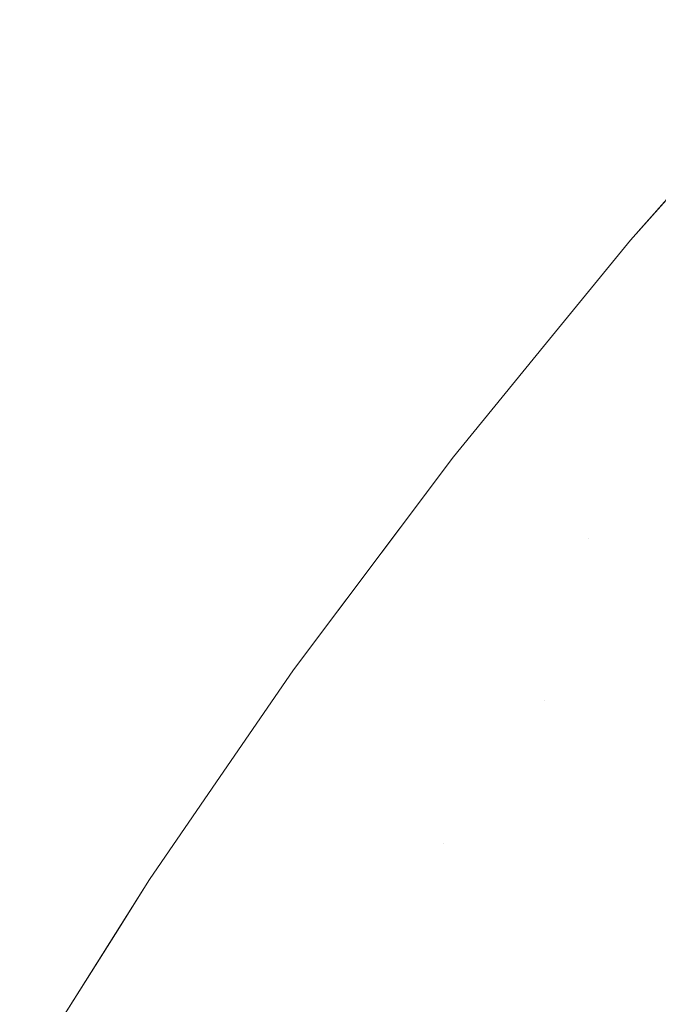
# Model space of a CAD drawing. Header units: centimetres. Extents: x -44.1 to 45.2, y 4.2 to 6.
# Tile 73 of 256: x -44.07672 to -44.06802, y 5.93505 to 5.94848. Entities that reach past the tile are written whole.
import ezdxf

# ---------------------------------------------------------------- set-up
doc = ezdxf.new("R2010")
doc.units = ezdxf.units.CM
doc.header["$LTSCALE"] = 2.54
doc.layers.add('Lucido design-1', color=7, linetype='Continuous')

# ---------------------------------------------------------------- blocks, each defined once
blk = doc.blocks.new('Gruppo-4-1')
at = {"color": 7, "linetype": 'Continuous', "lineweight": 9}
for points, invisible_edges in [([(-44.06573, 5.948478, -2276.92217), (-44.068395, 5.945472, -2276.92217), (-44.068395, 5.945472, -2276.32217), (-44.066087, 5.948076, -2276.32217)], 10), ([(-44.067877, 5.946049, -2276.923732), (-44.068395, 5.945472, -2276.92217), (-44.06573, 5.948478, -2276.92217), (-44.066076, 5.948076, -2276.923732)], 13), ([(-44.066076, 5.948076, -2276.320608), (-44.066087, 5.948076, -2276.32217), (-44.068395, 5.945472, -2276.32217), (-44.067877, 5.946049, -2276.320608)], 13), ([(-44.069577, 5.944027, -2276.320608), (-44.067877, 5.946049, -2276.320608), (-44.068395, 5.945472, -2276.32217)], 11), ([(-44.069577, 5.944027, -2276.320608), (-44.069521, 5.944011, -2276.319046), (-44.067822, 5.946033, -2276.319046), (-44.067877, 5.946049, -2276.320608)], 15), ([(-44.068395, 5.945472, -2276.92217), (-44.067877, 5.946049, -2276.923732), (-44.069577, 5.944027, -2276.923732)], 11), ([(-44.067877, 5.946049, -2276.923732), (-44.067822, 5.946033, -2276.925294), (-44.069521, 5.944011, -2276.925294), (-44.069577, 5.944027, -2276.923732)], 15), ([(-44.067732, 5.946005, -2276.317485), (-44.067822, 5.946033, -2276.319046), (-44.069521, 5.944011, -2276.319046), (-44.06943, 5.943984, -2276.317485)], 15), ([(-44.06943, 5.943984, -2276.926855), (-44.069521, 5.944011, -2276.925294), (-44.067822, 5.946033, -2276.925294), (-44.067732, 5.946005, -2276.926855)], 15), ([(-44.06943, 5.943984, -2276.317485), (-44.069301, 5.943947, -2276.315926), (-44.067605, 5.945966, -2276.315926), (-44.067732, 5.946005, -2276.317485)], 15), ([(-44.067732, 5.946005, -2276.926855), (-44.067605, 5.945966, -2276.928414), (-44.069301, 5.943947, -2276.928414), (-44.06943, 5.943984, -2276.926855)], 15), ([(-44.067441, 5.945915, -2276.314369), (-44.067605, 5.945966, -2276.315926), (-44.069301, 5.943947, -2276.315926), (-44.069136, 5.943899, -2276.314369)], 15), ([(-44.069136, 5.943899, -2276.929971), (-44.069301, 5.943947, -2276.928414), (-44.067605, 5.945966, -2276.928414), (-44.067441, 5.945915, -2276.929971)], 15), ([(-44.069136, 5.943899, -2276.314369), (-44.068935, 5.94384, -2276.312816), (-44.067242, 5.945854, -2276.312816), (-44.067441, 5.945915, -2276.314369)], 15), ([(-44.067441, 5.945915, -2276.929971), (-44.067242, 5.945854, -2276.931524), (-44.068935, 5.94384, -2276.931524), (-44.069136, 5.943899, -2276.929971)], 15), ([(-44.067007, 5.945782, -2276.311265), (-44.067242, 5.945854, -2276.312816), (-44.068935, 5.94384, -2276.312816), (-44.068697, 5.943771, -2276.311265)], 15), ([(-44.068697, 5.943771, -2276.933075), (-44.068935, 5.94384, -2276.931524), (-44.067242, 5.945854, -2276.931524), (-44.067007, 5.945782, -2276.933075)], 15), ([(-44.068697, 5.943771, -2276.311265), (-44.068423, 5.943691, -2276.309719), (-44.066736, 5.945698, -2276.309719), (-44.067007, 5.945782, -2276.311265)], 15), ([(-44.067007, 5.945782, -2276.933075), (-44.066736, 5.945698, -2276.934621), (-44.068423, 5.943691, -2276.934621), (-44.068697, 5.943771, -2276.933075)], 15), ([(-44.06643, 5.945604, -2276.308177), (-44.066736, 5.945698, -2276.309719), (-44.068423, 5.943691, -2276.309719), (-44.068113, 5.943601, -2276.308177)], 15), ([(-44.068113, 5.943601, -2276.936163), (-44.068423, 5.943691, -2276.934621), (-44.066736, 5.945698, -2276.934621), (-44.06643, 5.945604, -2276.936163)], 15), ([(-44.06643, 5.945604, -2276.308177), (-44.068113, 5.943601, -2276.308177), (-44.067768, 5.943501, -2276.30664), (-44.06694, 5.944499, -2276.30664)], 15), ([(-44.06643, 5.945604, -2276.936163), (-44.066088, 5.945499, -2276.9377), (-44.067768, 5.943501, -2276.9377), (-44.068113, 5.943601, -2276.936163)], 15), ([(-44.068395, 5.945472, -2276.32217), (-44.06958, 5.94402, -2276.32217), (-44.069577, 5.944027, -2276.320608)], 10), ([(-44.06958, 5.94402, -2276.32217), (-44.068395, 5.945472, -2276.32217), (-44.068395, 5.945472, -2276.92217), (-44.06958, 5.94402, -2276.92217)], 10), ([(-44.069577, 5.944027, -2276.923732), (-44.06958, 5.94402, -2276.92217), (-44.068395, 5.945472, -2276.92217)], 9), ([(-44.070806, 5.942517, -2276.32217), (-44.071177, 5.942011, -2276.320608), (-44.069577, 5.944027, -2276.320608)], 11), ([(-44.071177, 5.942011, -2276.320608), (-44.071121, 5.941995, -2276.319046), (-44.069521, 5.944011, -2276.319046), (-44.069577, 5.944027, -2276.320608)], 15), ([(-44.069577, 5.944027, -2276.923732), (-44.071177, 5.942011, -2276.923732), (-44.070806, 5.942517, -2276.92217)], 11), ([(-44.069577, 5.944027, -2276.923732), (-44.069521, 5.944011, -2276.925294), (-44.071121, 5.941995, -2276.925294), (-44.071177, 5.942011, -2276.923732)], 15), ([(-44.06943, 5.943984, -2276.317485), (-44.069521, 5.944011, -2276.319046), (-44.071121, 5.941995, -2276.319046), (-44.071028, 5.94197, -2276.317485)], 15), ([(-44.071028, 5.94197, -2276.926855), (-44.071121, 5.941995, -2276.925294), (-44.069521, 5.944011, -2276.925294), (-44.06943, 5.943984, -2276.926855)], 15), ([(-44.071028, 5.94197, -2276.317485), (-44.070899, 5.941934, -2276.315926), (-44.069301, 5.943947, -2276.315926), (-44.06943, 5.943984, -2276.317485)], 15), ([(-44.06943, 5.943984, -2276.926855), (-44.069301, 5.943947, -2276.928414), (-44.070899, 5.941934, -2276.928414), (-44.071028, 5.94197, -2276.926855)], 15), ([(-44.069136, 5.943899, -2276.314369), (-44.069301, 5.943947, -2276.315926), (-44.070899, 5.941934, -2276.315926), (-44.070732, 5.941888, -2276.314369)], 15), ([(-44.070732, 5.941888, -2276.929971), (-44.070899, 5.941934, -2276.928414), (-44.069301, 5.943947, -2276.928414), (-44.069136, 5.943899, -2276.929971)], 15), ([(-44.069577, 5.944027, -2276.320608), (-44.06958, 5.94402, -2276.32217), (-44.070806, 5.942517, -2276.32217)], 9), ([(-44.070806, 5.942517, -2276.92217), (-44.06958, 5.94402, -2276.92217), (-44.069577, 5.944027, -2276.923732)], 10), ([(-44.06958, 5.94402, -2276.92217), (-44.070806, 5.942517, -2276.92217), (-44.070806, 5.942517, -2276.32217), (-44.06958, 5.94402, -2276.32217)], 10), ([(-44.070732, 5.941888, -2276.314369), (-44.070528, 5.941832, -2276.312816), (-44.068935, 5.94384, -2276.312816), (-44.069136, 5.943899, -2276.314369)], 15), ([(-44.069136, 5.943899, -2276.929971), (-44.068935, 5.94384, -2276.931524), (-44.070528, 5.941832, -2276.931524), (-44.070732, 5.941888, -2276.929971)], 15), ([(-44.068697, 5.943771, -2276.311265), (-44.068935, 5.94384, -2276.312816), (-44.070528, 5.941832, -2276.312816), (-44.070288, 5.941766, -2276.311265)], 15), ([(-44.070288, 5.941766, -2276.933075), (-44.070528, 5.941832, -2276.931524), (-44.068935, 5.94384, -2276.931524), (-44.068697, 5.943771, -2276.933075)], 15), ([(-44.070288, 5.941766, -2276.311265), (-44.070011, 5.94169, -2276.309719), (-44.068423, 5.943691, -2276.309719), (-44.068697, 5.943771, -2276.311265)], 15), ([(-44.068697, 5.943771, -2276.933075), (-44.068423, 5.943691, -2276.934621), (-44.070011, 5.94169, -2276.934621), (-44.070288, 5.941766, -2276.933075)], 15), ([(-44.068113, 5.943601, -2276.308177), (-44.068423, 5.943691, -2276.309719), (-44.070011, 5.94169, -2276.309719), (-44.069698, 5.941604, -2276.308177)], 15), ([(-44.069698, 5.941604, -2276.936163), (-44.070011, 5.94169, -2276.934621), (-44.068423, 5.943691, -2276.934621), (-44.068113, 5.943601, -2276.936163)], 15), ([(-44.069698, 5.941604, -2276.308177), (-44.069349, 5.941509, -2276.30664), (-44.067768, 5.943501, -2276.30664), (-44.068113, 5.943601, -2276.308177)], 15), ([(-44.068113, 5.943601, -2276.936163), (-44.067768, 5.943501, -2276.9377), (-44.069349, 5.941509, -2276.9377), (-44.069698, 5.941604, -2276.936163)], 15), ([(-44.067387, 5.94339, -2276.305108), (-44.067768, 5.943501, -2276.30664), (-44.069349, 5.941509, -2276.30664), (-44.068964, 5.941403, -2276.305108)], 15), ([(-44.068964, 5.941403, -2276.939231), (-44.069349, 5.941509, -2276.9377), (-44.067768, 5.943501, -2276.9377), (-44.067387, 5.94339, -2276.939231)], 15), ([(-44.067387, 5.94339, -2276.305108), (-44.068964, 5.941403, -2276.305108), (-44.068543, 5.941287, -2276.303583), (-44.067769, 5.942277, -2276.303583)], 15), ([(-44.067387, 5.94339, -2276.939231), (-44.066971, 5.943269, -2276.940757), (-44.068543, 5.941287, -2276.940757), (-44.068964, 5.941403, -2276.939231)], 15), ([(-44.068088, 5.941162, -2276.942275), (-44.068543, 5.941287, -2276.940757), (-44.066971, 5.943269, -2276.940757), (-44.06652, 5.943137, -2276.942275)], 15), ([(-44.06652, 5.943137, -2276.942275), (-44.066034, 5.942996, -2276.943786), (-44.067597, 5.941027, -2276.943786), (-44.068088, 5.941162, -2276.942275)], 15), ([(-44.070806, 5.942517, -2276.92217), (-44.072986, 5.939611, -2276.92217), (-44.072986, 5.939611, -2276.32217), (-44.071187, 5.942009, -2276.32217)], 10), ([(-44.072681, 5.940002, -2276.923732), (-44.072986, 5.939611, -2276.92217), (-44.070806, 5.942517, -2276.92217), (-44.071177, 5.942011, -2276.923732)], 13), ([(-44.070806, 5.942517, -2276.32217), (-44.071187, 5.942009, -2276.32217), (-44.071177, 5.942011, -2276.320608)], 10), ([(-44.071187, 5.942009, -2276.32217), (-44.070806, 5.942517, -2276.32217), (-44.070806, 5.942517, -2276.92217)], 10), ([(-44.067316, 5.942149, -2276.302065), (-44.067769, 5.942277, -2276.303583), (-44.068543, 5.941287, -2276.303583), (-44.068088, 5.941162, -2276.302065)], 15), ([(-44.068088, 5.941162, -2276.302065), (-44.067597, 5.941027, -2276.300554), (-44.066828, 5.942011, -2276.300554), (-44.067316, 5.942149, -2276.302065)], 15), ([(-44.071177, 5.942011, -2276.320608), (-44.071187, 5.942009, -2276.32217), (-44.072986, 5.939611, -2276.32217), (-44.072681, 5.940002, -2276.320608)], 13), ([(-44.072681, 5.940002, -2276.320608), (-44.072624, 5.939988, -2276.319046), (-44.071121, 5.941995, -2276.319046), (-44.071177, 5.942011, -2276.320608)], 15), ([(-44.071177, 5.942011, -2276.923732), (-44.071121, 5.941995, -2276.925294), (-44.072624, 5.939988, -2276.925294), (-44.072681, 5.940002, -2276.923732)], 15), ([(-44.071028, 5.94197, -2276.317485), (-44.071121, 5.941995, -2276.319046), (-44.072624, 5.939988, -2276.319046), (-44.072531, 5.939964, -2276.317485)], 15), ([(-44.072531, 5.939964, -2276.926855), (-44.072624, 5.939988, -2276.925294), (-44.071121, 5.941995, -2276.925294), (-44.071028, 5.94197, -2276.926855)], 15), ([(-44.072531, 5.939964, -2276.317485), (-44.0724, 5.93993, -2276.315926), (-44.070899, 5.941934, -2276.315926), (-44.071028, 5.94197, -2276.317485)], 15), ([(-44.071028, 5.94197, -2276.926855), (-44.070899, 5.941934, -2276.928414), (-44.0724, 5.93993, -2276.928414), (-44.072531, 5.939964, -2276.926855)], 15), ([(-44.070732, 5.941888, -2276.314369), (-44.070899, 5.941934, -2276.315926), (-44.0724, 5.93993, -2276.315926), (-44.072231, 5.939886, -2276.314369)], 15), ([(-44.072231, 5.939886, -2276.929971), (-44.0724, 5.93993, -2276.928414), (-44.070899, 5.941934, -2276.928414), (-44.070732, 5.941888, -2276.929971)], 15), ([(-44.072231, 5.939886, -2276.314369), (-44.072025, 5.939833, -2276.312816), (-44.070528, 5.941832, -2276.312816), (-44.070732, 5.941888, -2276.314369)], 15), ([(-44.070732, 5.941888, -2276.929971), (-44.070528, 5.941832, -2276.931524), (-44.072025, 5.939833, -2276.931524), (-44.072231, 5.939886, -2276.929971)], 15), ([(-44.070288, 5.941766, -2276.311265), (-44.070528, 5.941832, -2276.312816), (-44.072025, 5.939833, -2276.312816), (-44.071783, 5.93977, -2276.311265)], 15), ([(-44.071783, 5.93977, -2276.933075), (-44.072025, 5.939833, -2276.931524), (-44.070528, 5.941832, -2276.931524), (-44.070288, 5.941766, -2276.933075)], 15), ([(-44.071783, 5.93977, -2276.311265), (-44.071503, 5.939698, -2276.309719), (-44.070011, 5.94169, -2276.309719), (-44.070288, 5.941766, -2276.311265)], 15), ([(-44.070288, 5.941766, -2276.933075), (-44.070011, 5.94169, -2276.934621), (-44.071503, 5.939698, -2276.934621), (-44.071783, 5.93977, -2276.933075)], 15), ([(-44.069698, 5.941604, -2276.308177), (-44.070011, 5.94169, -2276.309719), (-44.071503, 5.939698, -2276.309719), (-44.071187, 5.939616, -2276.308177)], 15), ([(-44.071187, 5.939616, -2276.936163), (-44.071503, 5.939698, -2276.934621), (-44.070011, 5.94169, -2276.934621), (-44.069698, 5.941604, -2276.936163)], 15), ([(-44.071187, 5.939616, -2276.308177), (-44.070835, 5.939524, -2276.30664), (-44.069349, 5.941509, -2276.30664), (-44.069698, 5.941604, -2276.308177)], 15), ([(-44.069698, 5.941604, -2276.936163), (-44.069349, 5.941509, -2276.9377), (-44.070835, 5.939524, -2276.9377), (-44.071187, 5.939616, -2276.936163)], 15), ([(-44.068964, 5.941403, -2276.305108), (-44.069349, 5.941509, -2276.30664), (-44.070835, 5.939524, -2276.30664), (-44.070446, 5.939424, -2276.305108)], 15), ([(-44.070446, 5.939424, -2276.939231), (-44.070835, 5.939524, -2276.9377), (-44.069349, 5.941509, -2276.9377), (-44.068964, 5.941403, -2276.939231)], 15), ([(-44.068964, 5.941403, -2276.305108), (-44.070446, 5.939424, -2276.305108), (-44.070021, 5.939314, -2276.303583), (-44.069294, 5.940299, -2276.303583)], 15), ([(-44.068964, 5.941403, -2276.939231), (-44.068543, 5.941287, -2276.940757), (-44.070021, 5.939314, -2276.940757), (-44.070446, 5.939424, -2276.939231)], 15), ([(-44.069294, 5.940299, -2276.303583), (-44.068543, 5.941287, -2276.303583), (-44.068964, 5.941403, -2276.305108)], 11), ([(-44.069561, 5.939195, -2276.942275), (-44.070021, 5.939314, -2276.940757), (-44.068543, 5.941287, -2276.940757), (-44.068088, 5.941162, -2276.942275)], 15), ([(-44.068088, 5.941162, -2276.302065), (-44.068543, 5.941287, -2276.303583), (-44.069294, 5.940299, -2276.303583), (-44.068836, 5.940177, -2276.302065)], 15), ([(-44.068088, 5.941162, -2276.942275), (-44.067597, 5.941027, -2276.943786), (-44.069065, 5.939066, -2276.943786), (-44.069561, 5.939195, -2276.942275)], 15), ([(-44.068836, 5.940177, -2276.302065), (-44.068343, 5.940046, -2276.300554), (-44.067597, 5.941027, -2276.300554), (-44.068088, 5.941162, -2276.302065)], 15), ([(-44.068535, 5.938929, -2276.94529), (-44.069065, 5.939066, -2276.943786), (-44.067597, 5.941027, -2276.943786), (-44.067072, 5.940883, -2276.94529)], 15), ([(-44.067072, 5.940883, -2276.29905), (-44.067597, 5.941027, -2276.300554), (-44.068343, 5.940046, -2276.300554), (-44.067815, 5.939905, -2276.29905)], 15), ([(-44.067072, 5.940883, -2276.94529), (-44.066512, 5.940729, -2276.946785), (-44.06797, 5.938783, -2276.946785), (-44.068535, 5.938929, -2276.94529)], 15), ([(-44.068836, 5.940177, -2276.302065), (-44.069294, 5.940299, -2276.303583), (-44.070021, 5.939314, -2276.303583), (-44.069561, 5.939195, -2276.302065)], 15), ([(-44.069561, 5.939195, -2276.302065), (-44.069065, 5.939066, -2276.300554), (-44.068343, 5.940046, -2276.300554), (-44.068836, 5.940177, -2276.302065)], 15), ([(-44.067815, 5.939905, -2276.29905), (-44.068343, 5.940046, -2276.300554), (-44.069065, 5.939066, -2276.300554), (-44.068535, 5.938929, -2276.29905)], 15), ([(-44.07409, 5.938004, -2276.320608), (-44.072681, 5.940002, -2276.320608), (-44.072986, 5.939611, -2276.32217)], 11), ([(-44.07409, 5.938004, -2276.320608), (-44.074033, 5.93799, -2276.319046), (-44.072624, 5.939988, -2276.319046), (-44.072681, 5.940002, -2276.320608)], 15), ([(-44.072986, 5.939611, -2276.92217), (-44.072681, 5.940002, -2276.923732), (-44.07409, 5.938004, -2276.923732)], 11), ([(-44.072681, 5.940002, -2276.923732), (-44.072624, 5.939988, -2276.925294), (-44.074033, 5.93799, -2276.925294), (-44.07409, 5.938004, -2276.923732)], 15), ([(-44.072531, 5.939964, -2276.317485), (-44.072624, 5.939988, -2276.319046), (-44.074033, 5.93799, -2276.319046), (-44.073939, 5.937967, -2276.317485)], 15), ([(-44.073939, 5.937967, -2276.926855), (-44.074033, 5.93799, -2276.925294), (-44.072624, 5.939988, -2276.925294), (-44.072531, 5.939964, -2276.926855)], 15), ([(-44.073939, 5.937967, -2276.317485), (-44.073806, 5.937935, -2276.315926), (-44.0724, 5.93993, -2276.315926), (-44.072531, 5.939964, -2276.317485)], 15), ([(-44.072531, 5.939964, -2276.926855), (-44.0724, 5.93993, -2276.928414), (-44.073806, 5.937935, -2276.928414), (-44.073939, 5.937967, -2276.926855)], 15), ([(-44.072231, 5.939886, -2276.314369), (-44.0724, 5.93993, -2276.315926), (-44.073806, 5.937935, -2276.315926), (-44.073636, 5.937893, -2276.314369)], 15), ([(-44.073636, 5.937893, -2276.929971), (-44.073806, 5.937935, -2276.928414), (-44.0724, 5.93993, -2276.928414), (-44.072231, 5.939886, -2276.929971)], 15), ([(-44.073636, 5.937893, -2276.314369), (-44.073429, 5.937843, -2276.312816), (-44.072025, 5.939833, -2276.312816), (-44.072231, 5.939886, -2276.314369)], 15), ([(-44.072231, 5.939886, -2276.929971), (-44.072025, 5.939833, -2276.931524), (-44.073429, 5.937843, -2276.931524), (-44.073636, 5.937893, -2276.929971)], 15), ([(-44.068535, 5.938929, -2276.29905), (-44.06797, 5.938783, -2276.297555), (-44.067253, 5.939755, -2276.297555), (-44.067815, 5.939905, -2276.29905)], 15), ([(-44.071783, 5.93977, -2276.311265), (-44.072025, 5.939833, -2276.312816), (-44.073429, 5.937843, -2276.312816), (-44.073184, 5.937783, -2276.311265)], 15), ([(-44.073184, 5.937783, -2276.933075), (-44.073429, 5.937843, -2276.931524), (-44.072025, 5.939833, -2276.931524), (-44.071783, 5.93977, -2276.933075)], 15), ([(-44.073184, 5.937783, -2276.311265), (-44.072902, 5.937714, -2276.309719), (-44.071503, 5.939698, -2276.309719), (-44.071783, 5.93977, -2276.311265)], 15), ([(-44.071783, 5.93977, -2276.933075), (-44.071503, 5.939698, -2276.934621), (-44.072902, 5.937714, -2276.934621), (-44.073184, 5.937783, -2276.933075)], 15), ([(-44.072986, 5.939611, -2276.32217), (-44.074095, 5.937999, -2276.32217), (-44.07409, 5.938004, -2276.320608)], 10), ([(-44.074095, 5.937999, -2276.32217), (-44.072986, 5.939611, -2276.32217), (-44.072986, 5.939611, -2276.92217), (-44.074095, 5.937999, -2276.92217)], 10), ([(-44.07409, 5.938004, -2276.923732), (-44.074095, 5.937999, -2276.92217), (-44.072986, 5.939611, -2276.92217)], 9), ([(-44.071187, 5.939616, -2276.308177), (-44.071503, 5.939698, -2276.309719), (-44.072902, 5.937714, -2276.309719), (-44.072583, 5.937637, -2276.308177)], 15), ([(-44.072583, 5.937637, -2276.936163), (-44.072902, 5.937714, -2276.934621), (-44.071503, 5.939698, -2276.934621), (-44.071187, 5.939616, -2276.936163)], 15), ([(-44.072583, 5.937637, -2276.308177), (-44.072227, 5.93755, -2276.30664), (-44.070835, 5.939524, -2276.30664), (-44.071187, 5.939616, -2276.308177)], 15), ([(-44.071187, 5.939616, -2276.936163), (-44.070835, 5.939524, -2276.9377), (-44.072227, 5.93755, -2276.9377), (-44.072583, 5.937637, -2276.936163)], 15), ([(-44.070446, 5.939424, -2276.305108), (-44.070835, 5.939524, -2276.30664), (-44.072227, 5.93755, -2276.30664), (-44.071835, 5.937454, -2276.305108)], 15), ([(-44.071835, 5.937454, -2276.939231), (-44.072227, 5.93755, -2276.9377), (-44.070835, 5.939524, -2276.9377), (-44.070446, 5.939424, -2276.939231)], 15), ([(-44.071835, 5.937454, -2276.305108), (-44.071406, 5.93735, -2276.303583), (-44.070021, 5.939314, -2276.303583), (-44.070446, 5.939424, -2276.305108)], 15), ([(-44.070446, 5.939424, -2276.939231), (-44.070021, 5.939314, -2276.940757), (-44.071406, 5.93735, -2276.940757), (-44.071835, 5.937454, -2276.939231)], 15), ([(-44.069561, 5.939195, -2276.302065), (-44.070021, 5.939314, -2276.303583), (-44.071406, 5.93735, -2276.303583), (-44.070942, 5.937237, -2276.302065)], 15), ([(-44.070942, 5.937237, -2276.942275), (-44.071406, 5.93735, -2276.940757), (-44.070021, 5.939314, -2276.940757), (-44.069561, 5.939195, -2276.942275)], 15), ([(-44.069561, 5.939195, -2276.302065), (-44.070942, 5.937237, -2276.302065), (-44.070442, 5.937115, -2276.300554), (-44.069765, 5.938089, -2276.300554)], 15), ([(-44.069561, 5.939195, -2276.942275), (-44.069065, 5.939066, -2276.943786), (-44.070442, 5.937115, -2276.943786), (-44.070942, 5.937237, -2276.942275)], 15), ([(-44.069906, 5.936984, -2276.94529), (-44.070442, 5.937115, -2276.943786), (-44.069065, 5.939066, -2276.943786), (-44.068535, 5.938929, -2276.94529)], 15), ([(-44.069765, 5.938089, -2276.300554), (-44.069065, 5.939066, -2276.300554), (-44.069561, 5.939195, -2276.302065)], 11), ([(-44.068535, 5.938929, -2276.29905), (-44.069065, 5.939066, -2276.300554), (-44.069765, 5.938089, -2276.300554), (-44.069232, 5.937955, -2276.29905)], 15), ([(-44.068535, 5.938929, -2276.94529), (-44.06797, 5.938783, -2276.946785), (-44.069336, 5.936846, -2276.946785), (-44.069906, 5.936984, -2276.94529)], 15), ([(-44.069232, 5.937955, -2276.29905), (-44.068664, 5.937813, -2276.297555), (-44.06797, 5.938783, -2276.297555), (-44.068535, 5.938929, -2276.29905)], 15), ([(-44.068732, 5.936698, -2276.948272), (-44.069336, 5.936846, -2276.946785), (-44.06797, 5.938783, -2276.946785), (-44.067371, 5.938628, -2276.948272)], 15), ([(-44.067371, 5.938628, -2276.296068), (-44.06797, 5.938783, -2276.297555), (-44.068664, 5.937813, -2276.297555), (-44.068063, 5.937662, -2276.296068)], 15), ([(-44.067371, 5.938628, -2276.948272), (-44.066738, 5.938464, -2276.94975), (-44.068093, 5.936543, -2276.94975), (-44.068732, 5.936698, -2276.948272)], 15), ([(-44.068063, 5.937662, -2276.296068), (-44.067427, 5.937502, -2276.29459), (-44.066738, 5.938464, -2276.29459), (-44.067371, 5.938628, -2276.296068)], 15), ([(-44.067421, 5.936379, -2276.951217), (-44.068093, 5.936543, -2276.94975), (-44.066738, 5.938464, -2276.94975), (-44.066072, 5.938291, -2276.951217)], 15), ([(-44.074951, 5.936753, -2276.32217), (-44.075408, 5.936017, -2276.320608), (-44.07409, 5.938004, -2276.320608)], 11), ([(-44.075408, 5.936017, -2276.320608), (-44.075351, 5.936004, -2276.319046), (-44.074033, 5.93799, -2276.319046), (-44.07409, 5.938004, -2276.320608)], 15), ([(-44.07409, 5.938004, -2276.923732), (-44.075408, 5.936017, -2276.923732), (-44.074951, 5.936753, -2276.92217)], 11), ([(-44.07409, 5.938004, -2276.923732), (-44.074033, 5.93799, -2276.925294), (-44.075351, 5.936004, -2276.925294), (-44.075408, 5.936017, -2276.923732)], 15), ([(-44.07409, 5.938004, -2276.320608), (-44.074095, 5.937999, -2276.32217), (-44.074951, 5.936753, -2276.32217)], 9), ([(-44.074951, 5.936753, -2276.92217), (-44.074095, 5.937999, -2276.92217), (-44.07409, 5.938004, -2276.923732)], 10), ([(-44.074095, 5.937999, -2276.92217), (-44.074951, 5.936753, -2276.92217), (-44.074951, 5.936753, -2276.32217), (-44.074095, 5.937999, -2276.32217)], 10), ([(-44.069232, 5.937955, -2276.29905), (-44.069765, 5.938089, -2276.300554), (-44.070442, 5.937115, -2276.300554), (-44.069906, 5.936984, -2276.29905)], 15), ([(-44.073939, 5.937967, -2276.317485), (-44.074033, 5.93799, -2276.319046), (-44.075351, 5.936004, -2276.319046), (-44.075255, 5.935982, -2276.317485)], 15), ([(-44.075255, 5.935982, -2276.926855), (-44.075351, 5.936004, -2276.925294), (-44.074033, 5.93799, -2276.925294), (-44.073939, 5.937967, -2276.926855)], 15), ([(-44.075255, 5.935982, -2276.317485), (-44.075122, 5.935951, -2276.315926), (-44.073806, 5.937935, -2276.315926), (-44.073939, 5.937967, -2276.317485)], 15), ([(-44.073939, 5.937967, -2276.926855), (-44.073806, 5.937935, -2276.928414), (-44.075122, 5.935951, -2276.928414), (-44.075255, 5.935982, -2276.926855)], 15), ([(-44.073636, 5.937893, -2276.314369), (-44.073806, 5.937935, -2276.315926), (-44.075122, 5.935951, -2276.315926), (-44.07495, 5.935912, -2276.314369)], 15), ([(-44.07495, 5.935912, -2276.929971), (-44.075122, 5.935951, -2276.928414), (-44.073806, 5.937935, -2276.928414), (-44.073636, 5.937893, -2276.929971)], 15), ([(-44.07495, 5.935912, -2276.314369), (-44.074741, 5.935864, -2276.312816), (-44.073429, 5.937843, -2276.312816), (-44.073636, 5.937893, -2276.314369)], 15), ([(-44.073636, 5.937893, -2276.929971), (-44.073429, 5.937843, -2276.931524), (-44.074741, 5.935864, -2276.931524), (-44.07495, 5.935912, -2276.929971)], 15), ([(-44.069906, 5.936984, -2276.29905), (-44.069336, 5.936846, -2276.297555), (-44.068664, 5.937813, -2276.297555), (-44.069232, 5.937955, -2276.29905)], 15), ([(-44.073184, 5.937783, -2276.311265), (-44.073429, 5.937843, -2276.312816), (-44.074741, 5.935864, -2276.312816), (-44.074494, 5.935807, -2276.311265)], 15), ([(-44.074494, 5.935807, -2276.933075), (-44.074741, 5.935864, -2276.931524), (-44.073429, 5.937843, -2276.931524), (-44.073184, 5.937783, -2276.933075)], 15), ([(-44.074494, 5.935807, -2276.311265), (-44.07421, 5.935742, -2276.309719), (-44.072902, 5.937714, -2276.309719), (-44.073184, 5.937783, -2276.311265)], 15), ([(-44.073184, 5.937783, -2276.933075), (-44.072902, 5.937714, -2276.934621), (-44.07421, 5.935742, -2276.934621), (-44.074494, 5.935807, -2276.933075)], 15), ([(-44.068063, 5.937662, -2276.296068), (-44.068664, 5.937813, -2276.297555), (-44.069336, 5.936846, -2276.297555), (-44.068732, 5.936698, -2276.296068)], 15), ([(-44.072583, 5.937637, -2276.308177), (-44.072902, 5.937714, -2276.309719), (-44.07421, 5.935742, -2276.309719), (-44.073888, 5.935669, -2276.308177)], 15), ([(-44.073888, 5.935669, -2276.936163), (-44.07421, 5.935742, -2276.934621), (-44.072902, 5.937714, -2276.934621), (-44.072583, 5.937637, -2276.936163)], 15), ([(-44.073888, 5.935669, -2276.308177), (-44.073529, 5.935587, -2276.30664), (-44.072227, 5.93755, -2276.30664), (-44.072583, 5.937637, -2276.308177)], 15), ([(-44.072583, 5.937637, -2276.936163), (-44.072227, 5.93755, -2276.9377), (-44.073529, 5.935587, -2276.9377), (-44.073888, 5.935669, -2276.936163)], 15), ([(-44.068732, 5.936698, -2276.296068), (-44.068093, 5.936543, -2276.29459), (-44.067427, 5.937502, -2276.29459), (-44.068063, 5.937662, -2276.296068)], 15), ([(-44.071835, 5.937454, -2276.305108), (-44.072227, 5.93755, -2276.30664), (-44.073529, 5.935587, -2276.30664), (-44.073134, 5.935496, -2276.305108)], 15), ([(-44.073134, 5.935496, -2276.939231), (-44.073529, 5.935587, -2276.9377), (-44.072227, 5.93755, -2276.9377), (-44.071835, 5.937454, -2276.939231)], 15), ([(-44.073134, 5.935496, -2276.305108), (-44.072701, 5.935397, -2276.303583), (-44.071406, 5.93735, -2276.303583), (-44.071835, 5.937454, -2276.305108)], 15), ([(-44.071835, 5.937454, -2276.939231), (-44.071406, 5.93735, -2276.940757), (-44.072701, 5.935397, -2276.940757), (-44.073134, 5.935496, -2276.939231)], 15), ([(-44.066758, 5.937334, -2276.293122), (-44.067427, 5.937502, -2276.29459), (-44.068093, 5.936543, -2276.29459), (-44.067421, 5.936379, -2276.293122)], 15), ([(-44.070942, 5.937237, -2276.302065), (-44.071406, 5.93735, -2276.303583), (-44.072701, 5.935397, -2276.303583), (-44.072233, 5.93529, -2276.302065)], 15), ([(-44.072233, 5.93529, -2276.942275), (-44.072701, 5.935397, -2276.940757), (-44.071406, 5.93735, -2276.940757), (-44.070942, 5.937237, -2276.942275)], 15), ([(-44.070942, 5.937237, -2276.302065), (-44.072233, 5.93529, -2276.302065), (-44.071729, 5.935174, -2276.300554), (-44.071096, 5.936143, -2276.300554)], 15), ([(-44.070942, 5.937237, -2276.942275), (-44.070442, 5.937115, -2276.943786), (-44.071729, 5.935174, -2276.943786), (-44.072233, 5.93529, -2276.942275)], 15), ([(-44.071096, 5.936143, -2276.300554), (-44.070442, 5.937115, -2276.300554), (-44.070942, 5.937237, -2276.302065)], 11), ([(-44.071189, 5.935051, -2276.94529), (-44.071729, 5.935174, -2276.943786), (-44.070442, 5.937115, -2276.943786), (-44.069906, 5.936984, -2276.94529)], 15), ([(-44.069906, 5.936984, -2276.29905), (-44.070442, 5.937115, -2276.300554), (-44.071096, 5.936143, -2276.300554), (-44.070559, 5.936016, -2276.29905)], 15), ([(-44.069906, 5.936984, -2276.94529), (-44.069336, 5.936846, -2276.946785), (-44.070614, 5.934919, -2276.946785), (-44.071189, 5.935051, -2276.94529)], 15), ([(-44.070559, 5.936016, -2276.29905), (-44.069986, 5.935881, -2276.297555), (-44.069336, 5.936846, -2276.297555), (-44.069906, 5.936984, -2276.29905)], 15), ([(-44.070004, 5.93478, -2276.948272), (-44.070614, 5.934919, -2276.946785), (-44.069336, 5.936846, -2276.946785), (-44.068732, 5.936698, -2276.948272)], 15), ([(-44.068732, 5.936698, -2276.296068), (-44.069336, 5.936846, -2276.297555), (-44.069986, 5.935881, -2276.297555), (-44.069379, 5.935737, -2276.296068)], 15), ([(-44.074951, 5.936753, -2276.92217), (-44.07672, 5.933941, -2276.92217), (-44.07672, 5.933941, -2276.32217), (-44.075416, 5.936014, -2276.32217)], 10), ([(-44.076637, 5.934042, -2276.923732), (-44.07672, 5.933941, -2276.92217), (-44.074951, 5.936753, -2276.92217), (-44.075408, 5.936017, -2276.923732)], 13), ([(-44.074951, 5.936753, -2276.32217), (-44.075416, 5.936014, -2276.32217), (-44.075408, 5.936017, -2276.320608)], 10), ([(-44.075416, 5.936014, -2276.32217), (-44.074951, 5.936753, -2276.32217), (-44.074951, 5.936753, -2276.92217)], 10), ([(-44.068732, 5.936698, -2276.948272), (-44.068093, 5.936543, -2276.94975), (-44.06936, 5.934632, -2276.94975), (-44.070004, 5.93478, -2276.948272)], 15), ([(-44.069379, 5.935737, -2276.296068), (-44.068738, 5.935586, -2276.29459), (-44.068093, 5.936543, -2276.29459), (-44.068732, 5.936698, -2276.296068)], 15), ([(-44.068682, 5.934477, -2276.951217), (-44.06936, 5.934632, -2276.94975), (-44.068093, 5.936543, -2276.94975), (-44.067421, 5.936379, -2276.951217)], 15), ([(-44.067421, 5.936379, -2276.293122), (-44.068093, 5.936543, -2276.29459), (-44.068738, 5.935586, -2276.29459), (-44.068062, 5.935426, -2276.293122)], 15), ([(-44.067421, 5.936379, -2276.951217), (-44.066716, 5.936207, -2276.952675), (-44.067971, 5.934314, -2276.952675), (-44.068682, 5.934477, -2276.951217)], 15), ([(-44.068062, 5.935426, -2276.293122), (-44.067354, 5.935259, -2276.291665), (-44.066716, 5.936207, -2276.291665), (-44.067421, 5.936379, -2276.293122)], 15), ([(-44.070559, 5.936016, -2276.29905), (-44.071096, 5.936143, -2276.300554), (-44.071729, 5.935174, -2276.300554), (-44.071189, 5.935051, -2276.29905)], 15), ([(-44.075408, 5.936017, -2276.320608), (-44.075416, 5.936014, -2276.32217), (-44.07672, 5.933941, -2276.32217), (-44.076637, 5.934042, -2276.320608)], 13), ([(-44.076637, 5.934042, -2276.320608), (-44.076579, 5.93403, -2276.319046), (-44.075351, 5.936004, -2276.319046), (-44.075408, 5.936017, -2276.320608)], 15), ([(-44.075408, 5.936017, -2276.923732), (-44.075351, 5.936004, -2276.925294), (-44.076579, 5.93403, -2276.925294), (-44.076637, 5.934042, -2276.923732)], 15), ([(-44.075255, 5.935982, -2276.317485), (-44.075351, 5.936004, -2276.319046), (-44.076579, 5.93403, -2276.319046), (-44.076483, 5.934009, -2276.317485)], 15), ([(-44.076483, 5.934009, -2276.926855), (-44.076579, 5.93403, -2276.925294), (-44.075351, 5.936004, -2276.925294), (-44.075255, 5.935982, -2276.926855)], 15), ([(-44.076483, 5.934009, -2276.317485), (-44.076349, 5.93398, -2276.315926), (-44.075122, 5.935951, -2276.315926), (-44.075255, 5.935982, -2276.317485)], 15), ([(-44.075255, 5.935982, -2276.926855), (-44.075122, 5.935951, -2276.928414), (-44.076349, 5.93398, -2276.928414), (-44.076483, 5.934009, -2276.926855)], 15), ([(-44.071189, 5.935051, -2276.29905), (-44.070614, 5.934919, -2276.297555), (-44.069986, 5.935881, -2276.297555), (-44.070559, 5.936016, -2276.29905)], 15), ([(-44.07495, 5.935912, -2276.314369), (-44.075122, 5.935951, -2276.315926), (-44.076349, 5.93398, -2276.315926), (-44.076176, 5.933943, -2276.314369)], 15), ([(-44.076176, 5.933943, -2276.929971), (-44.076349, 5.93398, -2276.928414), (-44.075122, 5.935951, -2276.928414), (-44.07495, 5.935912, -2276.929971)], 15), ([(-44.076176, 5.933943, -2276.314369), (-44.075965, 5.933898, -2276.312816), (-44.074741, 5.935864, -2276.312816), (-44.07495, 5.935912, -2276.314369)], 15), ([(-44.07495, 5.935912, -2276.929971), (-44.074741, 5.935864, -2276.931524), (-44.075965, 5.933898, -2276.931524), (-44.076176, 5.933943, -2276.929971)], 15), ([(-44.074494, 5.935807, -2276.311265), (-44.074741, 5.935864, -2276.312816), (-44.075965, 5.933898, -2276.312816), (-44.075716, 5.933845, -2276.311265)], 15), ([(-44.075716, 5.933845, -2276.933075), (-44.075965, 5.933898, -2276.931524), (-44.074741, 5.935864, -2276.931524), (-44.074494, 5.935807, -2276.933075)], 15), ([(-44.069379, 5.935737, -2276.296068), (-44.069986, 5.935881, -2276.297555), (-44.070614, 5.934919, -2276.297555), (-44.070004, 5.93478, -2276.296068)], 15), ([(-44.075716, 5.933845, -2276.311265), (-44.075429, 5.933783, -2276.309719), (-44.07421, 5.935742, -2276.309719), (-44.074494, 5.935807, -2276.311265)], 15), ([(-44.074494, 5.935807, -2276.933075), (-44.07421, 5.935742, -2276.934621), (-44.075429, 5.933783, -2276.934621), (-44.075716, 5.933845, -2276.933075)], 15), ([(-44.073888, 5.935669, -2276.308177), (-44.07421, 5.935742, -2276.309719), (-44.075429, 5.933783, -2276.309719), (-44.075105, 5.933713, -2276.308177)], 15), ([(-44.075105, 5.933713, -2276.936163), (-44.075429, 5.933783, -2276.934621), (-44.07421, 5.935742, -2276.934621), (-44.073888, 5.935669, -2276.936163)], 15), ([(-44.070004, 5.93478, -2276.296068), (-44.06936, 5.934632, -2276.29459), (-44.068738, 5.935586, -2276.29459), (-44.069379, 5.935737, -2276.296068)], 15), ([(-44.075105, 5.933713, -2276.308177), (-44.074743, 5.933636, -2276.30664), (-44.073529, 5.935587, -2276.30664), (-44.073888, 5.935669, -2276.308177)], 15), ([(-44.073888, 5.935669, -2276.936163), (-44.073529, 5.935587, -2276.9377), (-44.074743, 5.933636, -2276.9377), (-44.075105, 5.933713, -2276.936163)], 15), ([(-44.073134, 5.935496, -2276.305108), (-44.073529, 5.935587, -2276.30664), (-44.074743, 5.933636, -2276.30664), (-44.074345, 5.93355, -2276.305108)], 15), ([(-44.074345, 5.93355, -2276.939231), (-44.074743, 5.933636, -2276.9377), (-44.073529, 5.935587, -2276.9377), (-44.073134, 5.935496, -2276.939231)], 15), ([(-44.068062, 5.935426, -2276.293122), (-44.068738, 5.935586, -2276.29459), (-44.06936, 5.934632, -2276.29459), (-44.068682, 5.934477, -2276.293122)], 15), ([(-44.074345, 5.93355, -2276.305108), (-44.073909, 5.933457, -2276.303583), (-44.072701, 5.935397, -2276.303583), (-44.073134, 5.935496, -2276.305108)], 15), ([(-44.073134, 5.935496, -2276.939231), (-44.072701, 5.935397, -2276.940757), (-44.073909, 5.933457, -2276.940757), (-44.074345, 5.93355, -2276.939231)], 15), ([(-44.072233, 5.93529, -2276.302065), (-44.072701, 5.935397, -2276.303583), (-44.073909, 5.933457, -2276.303583), (-44.073437, 5.933355, -2276.302065)], 15), ([(-44.073437, 5.933355, -2276.942275), (-44.073909, 5.933457, -2276.940757), (-44.072701, 5.935397, -2276.940757), (-44.072233, 5.93529, -2276.942275)], 15), ([(-44.068682, 5.934477, -2276.293122), (-44.067971, 5.934314, -2276.291665), (-44.067354, 5.935259, -2276.291665), (-44.068062, 5.935426, -2276.293122)], 15), ([(-44.073437, 5.933355, -2276.302065), (-44.072929, 5.933246, -2276.300554), (-44.071729, 5.935174, -2276.300554), (-44.072233, 5.93529, -2276.302065)], 15), ([(-44.072233, 5.93529, -2276.942275), (-44.071729, 5.935174, -2276.943786), (-44.072929, 5.933246, -2276.943786), (-44.073437, 5.933355, -2276.942275)], 15), ([(-44.071189, 5.935051, -2276.29905), (-44.071729, 5.935174, -2276.300554), (-44.072929, 5.933246, -2276.300554), (-44.072385, 5.93313, -2276.29905)], 15), ([(-44.072385, 5.93313, -2276.94529), (-44.072929, 5.933246, -2276.943786), (-44.071729, 5.935174, -2276.943786), (-44.071189, 5.935051, -2276.94529)], 15), ([(-44.071189, 5.935051, -2276.94529), (-44.070614, 5.934919, -2276.946785), (-44.071805, 5.933005, -2276.946785), (-44.072385, 5.93313, -2276.94529)], 15)]:
    blk.add_3dface(points, dxfattribs=dict(at, invisible_edges=invisible_edges))
blk = doc.blocks.new('Gruppo-5-1')
at = {"color": 7}
blk.add_blockref('Gruppo-4-1', (0, 0), dxfattribs=at)

msp = doc.modelspace()

# ---------------------------------------------------------------- block references
at = {"layer": 'Lucido design-1', "color": 7}
msp.add_blockref('Gruppo-5-1', (0, 0), dxfattribs=at)

doc.saveas('drawing.dxf')
